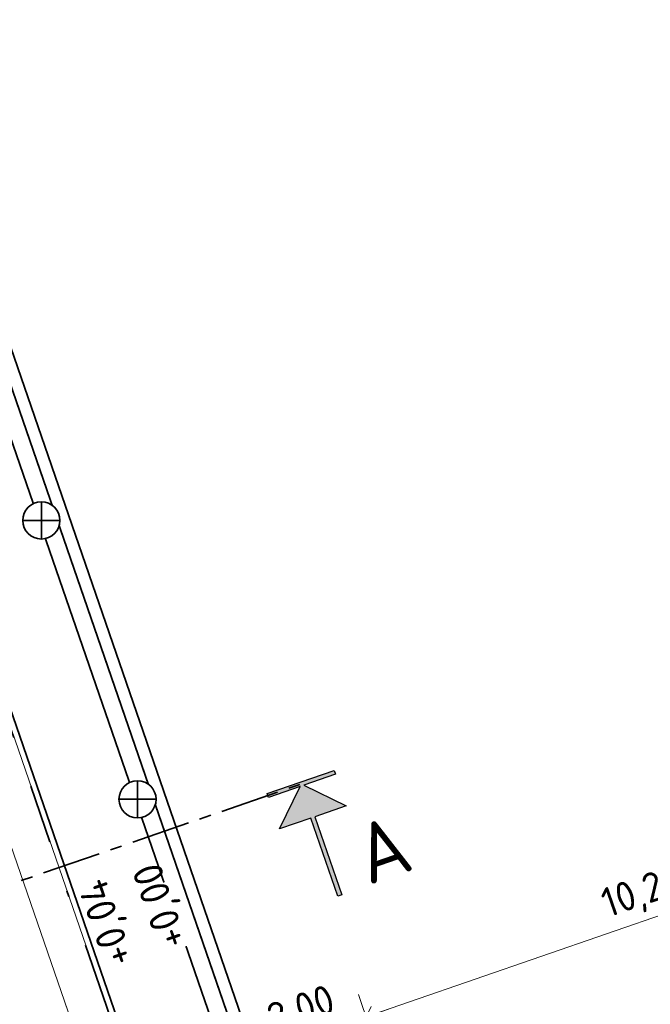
# Model space of a CAD drawing. Header units: metres. Extents: x 264779 to 275389, y 575281 to 580396.
# Tile 29 of 174: x 265231 to 265242, y 576987 to 577004. Entities that reach past the tile are written whole.
import ezdxf

# ---------------------------------------------------------------- set-up
doc = ezdxf.new("R2010")
doc.units = ezdxf.units.M
doc.set_wipeout_variables(frame=1)
doc.linetypes.add('B-WE-VH-KANTOPSLUITING_OPSLUITBAND_[AFMETINGEN1]-G', pattern=[10, 5.5, -0.875, 0, -0.875, 1, -0.875, 0, -0.875])
doc.linetypes.add('XX-CENTER', pattern=[8, 5, -1, 1, -1])
for name, color, linetype, lineweight in [('N-WA-GK-BESCHOEIING_DAMWAND_STAAL-G', 52, 'DAMWANDSTAAL2', 35), ('N-WE-IE-MEUBILAIR_WATERWEGMEUBILAIR_BOLDER-S', 11, 'Continuous', 35), ('N-WE-OG-TOPOGRAFIE-G', 7, 'Continuous', 35), ('N-WE-VH-KANTOPSLUITING_OPSLUITBAND_100x200-G', 60, 'B-WE-VH-KANTOPSLUITING_OPSLUITBAND_[AFMETINGEN1]-G', 35), ('N-WE-VH-VERHARDING_STRAATBAKSTEEN_WAALFORMAAT_HALF-G', 40, 'Continuous', 35), ('N-XX-AL-HOOGTELABEL-T25-M', 7, 'Continuous', 25), ('X-XX-AL-AANPIJLING-T25', 7, 'Continuous', 25), ('X-XX-AL-PROFIELLIJN-S', 7, 'Continuous', 25), ('X-XX-AL-VERWIJZING_DOORSNEDE-G', 7, 'XX-CENTER', 35)]:
    doc.layers.add(name, color=color, linetype=linetype, lineweight=lineweight)
doc.layers.add('X-XX-AL-HULPLAAG-G', color=6, linetype='Continuous', lineweight=18, plot=False)
doc.styles.add('NLCS-ISO', font='NLCS-ISO.ttf')
doc.styles.add('NLCS-ISO-ANNOTATIVE-T25', font='NLCS-ISO.ttf', dxfattribs={"height": 2.5})
doc.styles.add('NLCS-ISO-M1000-T25', font='NLCS-ISO.ttf', dxfattribs={"height": 2.5})
doc.linetypes.add('DAMWANDSTAAL2', pattern='A,0.0001,[1,DAMWANDSTAAL2.shx,S=1,R=0,X=0,Y=0],-10', length=10.0001)
doc.dimstyles.new('NLCS-ANNOTATIVE-T25-SCHRAP', dxfattribs={"dimtxt": 2.5, "dimasz": 1.4, "dimexe": 2, "dimexo": 2, "dimgap": 0.7, "dimtad": 1, "dimzin": 0, "dimtxsty": 'NLCS-ISO-ANNOTATIVE-T25', "dimblk": 'OBLIQUE', "dimcen": 2.5, "dimdle": 2, "dimclrd": 256, "dimclre": 256, "dimclrt": 256, "dimadec": 1, "dimazin": 0, "dimtfac": 1, "dimtofl": 0, "dimtmove": 1, "dimatfit": 0, "dimldrblk": 'OBLIQUE', "dimfxl": 2, "dimfxlon": 1, "dimtfillclr": 256, "dimtolj": 1, "dimtzin": 0, "dimlwd": 18, "dimlwe": 18, "dimarcsym": 0})

# ---------------------------------------------------------------- blocks, each defined once
blk = doc.blocks.new('_Oblique')
at = {"color": 0, "linetype": 'ByBlock', "lineweight": -2}
blk.add_line((-0.5, -0.5), (0.5, 0.5), dxfattribs=at)
blk = doc.blocks.new('*D130')
at = {"layer": 'Defpoints', "color": 0, "transparency": 16777216}
for p in [(265235.076, 576986.542), (265240.915, 576975.761), (265239.351, 576974.164)]:
    blk.add_point(p, dxfattribs=at)
at = {"layer": 'X-XX-AL-AANPIJLING-T25', "lineweight": 18, "transparency": 16777216}
for p, q in [((265237.097, 576986.817), (265236.836, 576987.574)), ((265237.344, 576987.326), (265234.697, 576986.412)), ((265235.206, 576986.164), (265234.945, 576986.921))]:
    blk.add_line(p, q, dxfattribs=at)
at = {"layer": 'X-XX-AL-AANPIJLING-T25', "lineweight": 18, "transparency": 16777216, "xscale": 0.28, "yscale": 0.28, "zscale": 0.28}
for p, rotation in [((265236.966, 576987.195), 19.05492901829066), ((265235.076, 576986.542), 199.0549290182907)]:
    blk.add_blockref('_Oblique', p, dxfattribs=dict(at, rotation=rotation))
at = {"layer": 'X-XX-AL-AANPIJLING-T25', "transparency": 16777216, "insert": (265235.877, 576987.285), "char_height": 0.5, "attachment_point": 5, "rotation": 19.0549, "style": 'NLCS-ISO-ANNOTATIVE-T25', "bg_fill": 3, "box_fill_scale": 1.1, "bg_fill_color": 256, "bg_fill_true_color": 13158600, "bg_fill_transparency": 0}
blk.add_mtext('\\A1;2,00', dxfattribs=at)
blk = doc.blocks.new('*D87')
at = {"layer": 'Defpoints', "color": 0, "transparency": 16777216}
for p in [(265246.653, 576990.541), (265249.166, 576983.263), (265240.915, 576975.761)]:
    blk.add_point(p, dxfattribs=at)
at = {"layer": 'X-XX-AL-AANPIJLING-T25', "lineweight": 18, "transparency": 16777216}
for p, q in [((265246.783, 576990.163), (265246.522, 576990.919)), ((265236.588, 576987.065), (265247.031, 576990.672)), ((265237.097, 576986.817), (265236.836, 576987.574))]:
    blk.add_line(p, q, dxfattribs=at)
at = {"layer": 'X-XX-AL-AANPIJLING-T25', "lineweight": 18, "transparency": 16777216, "xscale": 0.28, "yscale": 0.28, "zscale": 0.28}
for p, rotation in [((265246.653, 576990.541), 19.05492901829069), ((265236.966, 576987.195), 199.0549290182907)]:
    blk.add_blockref('_Oblique', p, dxfattribs=dict(at, rotation=rotation))
at = {"layer": 'X-XX-AL-AANPIJLING-T25', "transparency": 16777216, "insert": (265241.666, 576989.284), "char_height": 0.5, "attachment_point": 5, "rotation": 19.0549, "style": 'NLCS-ISO-ANNOTATIVE-T25', "bg_fill": 3, "box_fill_scale": 1.1, "bg_fill_color": 256, "bg_fill_true_color": 13158600, "bg_fill_transparency": 0}
blk.add_mtext('\\A1;10,25', dxfattribs=at)
blk = doc.blocks.new('*D90')
at = {"layer": 'Defpoints', "color": 0, "transparency": 16777216}
for p in [(265232.181, 576988.799), (265233.186, 576985.89), (265230.552, 576985.857)]:
    blk.add_point(p, dxfattribs=at)
at = {"layer": 'X-XX-AL-AANPIJLING-T25', "lineweight": 18, "transparency": 16777216}
for p, q in [((265233.055, 576986.268), (265233.316, 576985.512)), ((265230.444, 576984.943), (265233.564, 576986.02)), ((265230.692, 576985.451), (265230.953, 576984.695))]:
    blk.add_line(p, q, dxfattribs=at)
at = {"layer": 'X-XX-AL-AANPIJLING-T25', "lineweight": 18, "transparency": 16777216, "xscale": 0.28, "yscale": 0.28, "zscale": 0.28}
for p, rotation in [((265233.186, 576985.89), 19.05492901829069), ((265230.822, 576985.073), 199.0549290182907)]:
    blk.add_blockref('_Oblique', p, dxfattribs=dict(at, rotation=rotation))
at = {"layer": 'X-XX-AL-AANPIJLING-T25', "transparency": 16777216, "insert": (265232.148, 576985.066), "char_height": 0.5, "attachment_point": 5, "rotation": 19.0549, "style": 'NLCS-ISO-ANNOTATIVE-T25', "bg_fill": 3, "box_fill_scale": 1.1, "bg_fill_color": 256, "bg_fill_true_color": 13158600, "bg_fill_transparency": 0}
blk.add_mtext('\\A1;2,50', dxfattribs=at)
blk = doc.blocks.new('*D91')
at = {"layer": 'Defpoints', "color": 0, "transparency": 16777216}
for p in [(265232.181, 576988.799), (265235.073, 576986.542), (265238.533, 576976.525)]:
    blk.add_point(p, dxfattribs=at)
at = {"layer": 'X-XX-AL-AANPIJLING-T25', "lineweight": 18, "transparency": 16777216}
for p, q in [((265235.204, 576986.164), (265234.942, 576986.92)), ((265232.808, 576985.759), (265235.451, 576986.672)), ((265233.055, 576986.268), (265233.316, 576985.512))]:
    blk.add_line(p, q, dxfattribs=at)
at = {"layer": 'X-XX-AL-AANPIJLING-T25', "lineweight": 18, "transparency": 16777216, "xscale": 0.28, "yscale": 0.28, "zscale": 0.28}
for p, rotation in [((265235.073, 576986.542), 19.05492901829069), ((265233.186, 576985.89), 199.0549290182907)]:
    blk.add_blockref('_Oblique', p, dxfattribs=dict(at, rotation=rotation))
at = {"layer": 'X-XX-AL-AANPIJLING-T25', "transparency": 16777216, "insert": (265233.986, 576986.632), "char_height": 0.5, "attachment_point": 5, "rotation": 19.0549, "style": 'NLCS-ISO-ANNOTATIVE-T25', "bg_fill": 3, "box_fill_scale": 1.1, "bg_fill_color": 256, "bg_fill_true_color": 13158600, "bg_fill_transparency": 0}
blk.add_mtext('\\A1;2,00', dxfattribs=at)
blk = doc.blocks.new('*U101')
blk.add_hatch(color=256).paths.add_polyline_path([(170.127, 0.033), (170.127, -0.317), (167.301, -0.315), (170.124, -3.142), (167.294, -3.14), (167.288, -10.14), (166.948, -10.14), (166.954, -3.14), (164.124, -3.137), (166.951, -0.315), (164.123, -0.312), (164.123, 0.038)])
at = {"linetype": 'Continuous'}
blk.add_lwpolyline([(170.127, 0.033), (170.127, -0.317), (167.301, -0.315), (170.124, -3.142), (167.294, -3.14), (167.288, -10.14), (166.948, -10.14), (166.954, -3.14), (164.124, -3.137), (166.951, -0.315), (164.123, -0.312), (164.123, 0.038), (170.127, 0.033)], dxfattribs=at)
at = {"layer": 'X-XX-AL-VERWIJZING_DOORSNEDE-G'}
blk.add_lwpolyline([(0, 0), (167.125, -0.14)], dxfattribs=at)
at = {"insert": (171.828, -5.129), "char_height": 5, "attachment_point": 2, "rotation": 359.95203, "style": 'NLCS-ISO', "bg_fill": 3, "box_fill_scale": 1.15, "bg_fill_color": 256, "bg_fill_transparency": 0}
blk.add_mtext('A', dxfattribs=at)
blk = doc.blocks.new('*U224')
blk.add_wipeout([(0, 1.575), (0.086, 1.573), (0.166, 1.566), (0.236, 1.557), (0.334, 1.539), (0.408, 1.521), (0.521, 1.486), (0.595, 1.458), (0.676, 1.423), (0.748, 1.386), (0.816, 1.347), (0.873, 1.311), (0.954, 1.253), (1.004, 1.213), (1.072, 1.154), (1.1, 1.127), (1.12, 1.108), (1.176, 1.047), (1.223, 0.993), (1.273, 0.927), (1.336, 0.835), (1.362, 0.792), (1.393, 0.734), (1.439, 0.639), (1.47, 0.565), (1.493, 0.501), (1.514, 0.434), (1.54, 0.331), (1.557, 0.235), (1.57, 0.122), (1.575, 0.035), (1.575, 0), (1.573, -0.088), (1.569, -0.139), (1.563, -0.193), (1.555, -0.249), (1.544, -0.312), (1.52, -0.412), (1.506, -0.461), (1.486, -0.521), (1.459, -0.594), (1.445, -0.626), (1.432, -0.655), (1.389, -0.742), (1.353, -0.806), (1.3, -0.889), (1.247, -0.962), (1.19, -1.032), (1.125, -1.102), (1.036, -1.187), (0.868, -1.314), (0.808, -1.352), (0.693, -1.414), (0.593, -1.459), (0.464, -1.505), (0.33, -1.54), (0.21, -1.561), (0.125, -1.57), (0.035, -1.575), (0, -1.575), (-0.069, -1.574), (-0.142, -1.569), (-0.218, -1.56), (-0.335, -1.539), (-0.43, -1.515), (-0.565, -1.47), (-0.742, -1.39), (-0.822, -1.344), (-0.898, -1.294), (-1.007, -1.211), (-1.098, -1.13), (-1.145, -1.081), (-1.252, -0.955), (-1.303, -0.884), (-1.377, -0.765), (-1.412, -0.697), (-1.462, -0.585), (-1.489, -0.513), (-1.537, -0.345), (-1.561, -0.21), (-1.568, -0.144), (-1.574, -0.053), (-1.575, 0), (-1.572, 0.092), (-1.565, 0.173), (-1.547, 0.296), (-1.525, 0.394), (-1.488, 0.516), (-1.461, 0.588), (-1.401, 0.72), (-1.359, 0.796), (-1.288, 0.907), (-1.219, 0.997), (-1.147, 1.08), (-1.069, 1.157), (-0.961, 1.248), (-0.903, 1.291), (-0.835, 1.335), (-0.773, 1.372), (-0.713, 1.405), (-0.627, 1.445), (-0.533, 1.482), (-0.457, 1.507), (-0.349, 1.536), (-0.236, 1.557), (-0.142, 1.569), (-0.054, 1.574)])
at = {"layer": 'N-WE-IE-MEUBILAIR_WATERWEGMEUBILAIR_BOLDER-S', "flags": 128}
for points in [[(0, 1.575), (0, -1.575)], [(1.575, 0), (-1.575, 0)]]:
    blk.add_lwpolyline(points, dxfattribs=at)
at = {"layer": 'N-WE-IE-MEUBILAIR_WATERWEGMEUBILAIR_BOLDER-S'}
blk.add_circle((0, 0), 1.575, dxfattribs=at)

msp = doc.modelspace()

# ---------------------------------------------------------------- linework, layer by layer
at = {"layer": 'N-WE-VH-KANTOPSLUITING_OPSLUITBAND_100x200-G', "flags": 128}
msp.add_lwpolyline([(265237.331, 576973.571), (265228.31, 576999.708), (265222.355, 576997.652), (265231.375, 576971.516)], close=True, dxfattribs=at)
at = {"layer": 'N-WE-VH-VERHARDING_STRAATBAKSTEEN_WAALFORMAAT_HALF-G', "flags": 128}
msp.add_lwpolyline([(265238.334, 576976.457), (265229.412, 577002.309), (265227.72, 577001.725), (265236.642, 576975.873)], close=True, dxfattribs=at)
at = {"layer": 'X-XX-AL-HULPLAAG-G'}
msp.add_lwpolyline([(265231.375, 576971.516), (265237.331, 576973.571), (265228.31, 576999.708), (265222.355, 576997.652)], close=True, dxfattribs=at)

# ---------------------------------------------------------------- next in the draw order: block references
at = {"layer": 'X-XX-AL-PROFIELLIJN-S', "xscale": 0.2, "yscale": 0.2, "zscale": 0.2, "rotation": 19.0885257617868}
msp.add_blockref('*U101', (265204.271, 576980.24), dxfattribs=at)

# ---------------------------------------------------------------- next in the draw order: linework, layer by layer
at = {"layer": 'N-WA-GK-BESCHOEIING_DAMWAND_STAAL-G'}
msp.add_lwpolyline([(265285.122, 576989.43), (265239.039, 576973.526), (265228.29, 577004.672)], dxfattribs=at)
at = {"layer": 'N-WE-OG-TOPOGRAFIE-G', "flags": 128}
msp.add_lwpolyline([(265284.958, 576989.903), (265285.027, 576989.705), (265239.218, 576973.895), (265229.412, 577002.309), (265228.564, 577004.767), (265228.762, 577004.836), (265229.61, 577002.378), (265239.348, 576974.162)], close=True, dxfattribs=at)

# ---------------------------------------------------------------- next in the draw order: dimensions: what is measured, and where the dimension line sits
at = {"layer": 'X-XX-AL-AANPIJLING-T25'}
for base, p1, p2, override, picture, middle in [((265233.186, 576985.89), (265230.552, 576985.857), (265232.181, 576988.799), {"dimtad": 4, "dimtfill": 1}, '*D90', (265232.148, 576985.066)), ((265235.076, 576986.542), (265240.915, 576975.761), (265239.351, 576974.164), {"dimtfill": 1}, '*D130', (265235.877, 576987.285))]:
    dim = msp.add_linear_dim(base=base, p1=p1, p2=p2, angle=199.0549, dimstyle='NLCS-ANNOTATIVE-T25-SCHRAP', override=override, dxfattribs=at)
    dim.commit()
    dim.dimension.update_dxf_attribs({"geometry": picture, "text_midpoint": middle})

# ---------------------------------------------------------------- next in the draw order: dimensions: what is measured, and where the dimension line sits
dim = msp.add_linear_dim(base=(265246.653, 576990.541), p1=(265240.915, 576975.761), p2=(265249.166, 576983.263), angle=199.0549, dimstyle='NLCS-ANNOTATIVE-T25-SCHRAP', override={"dimtfill": 1}, dxfattribs=at)
dim.commit()
dim.dimension.update_dxf_attribs({"geometry": '*D87', "text_midpoint": (265241.666, 576989.284)})

# ---------------------------------------------------------------- next in the draw order: dimensions: what is measured, and where the dimension line sits
dim = msp.add_linear_dim(base=(265235.073, 576986.542), p1=(265232.181, 576988.799), p2=(265238.533, 576976.525), angle=199.0549, dimstyle='NLCS-ANNOTATIVE-T25-SCHRAP', override={"dimtfill": 1}, dxfattribs=at)
dim.commit()
dim.dimension.update_dxf_attribs({"geometry": '*D91', "text_midpoint": (265233.986, 576986.632)})

# ---------------------------------------------------------------- next in the draw order: linework, layer by layer
at = {"layer": 'X-XX-AL-HULPLAAG-G', "flags": 128}
for points in [[(265227.72, 577001.725), (265237.458, 576973.509), (265238.436, 576970.674), (265285.937, 576987.067)], [(265227.011, 577001.481), (265236.749, 576973.265), (265237.972, 576969.72), (265286.182, 576986.358)]]:
    msp.add_lwpolyline(points, dxfattribs=at)

# ---------------------------------------------------------------- next in the draw order: block references
at = {"layer": 'N-WE-IE-MEUBILAIR_WATERWEGMEUBILAIR_BOLDER-S', "xscale": 0.2, "yscale": 0.2, "zscale": 0.2}
for p in [(265231.459, 576995.611), (265233.09, 576990.884)]:
    msp.add_blockref('*U224', p, dxfattribs=at)

# ---------------------------------------------------------------- next in the draw order: texts
at = {"layer": 'N-XX-AL-HOOGTELABEL-T25-M', "insert": (265232.557, 576987.993), "char_height": 0.5, "width": 1.04288, "attachment_point": 1, "rotation": 109.0885, "style": 'NLCS-ISO-M1000-T25', "bg_fill": 3, "box_fill_scale": 1.1, "bg_fill_color": 256, "bg_fill_transparency": 0}
msp.add_mtext('+0,04', dxfattribs=at)

# ---------------------------------------------------------------- next in the draw order: texts
at = {"layer": 'N-XX-AL-HOOGTELABEL-T25-M', "insert": (265233.466, 576988.293), "char_height": 0.5, "width": 1.04288, "attachment_point": 1, "rotation": 109.0885, "style": 'NLCS-ISO-M1000-T25', "bg_fill": 3, "box_fill_scale": 1.1, "bg_fill_color": 256, "bg_fill_transparency": 0}
msp.add_mtext('+0,00', dxfattribs=at)

doc.saveas('drawing.dxf')
